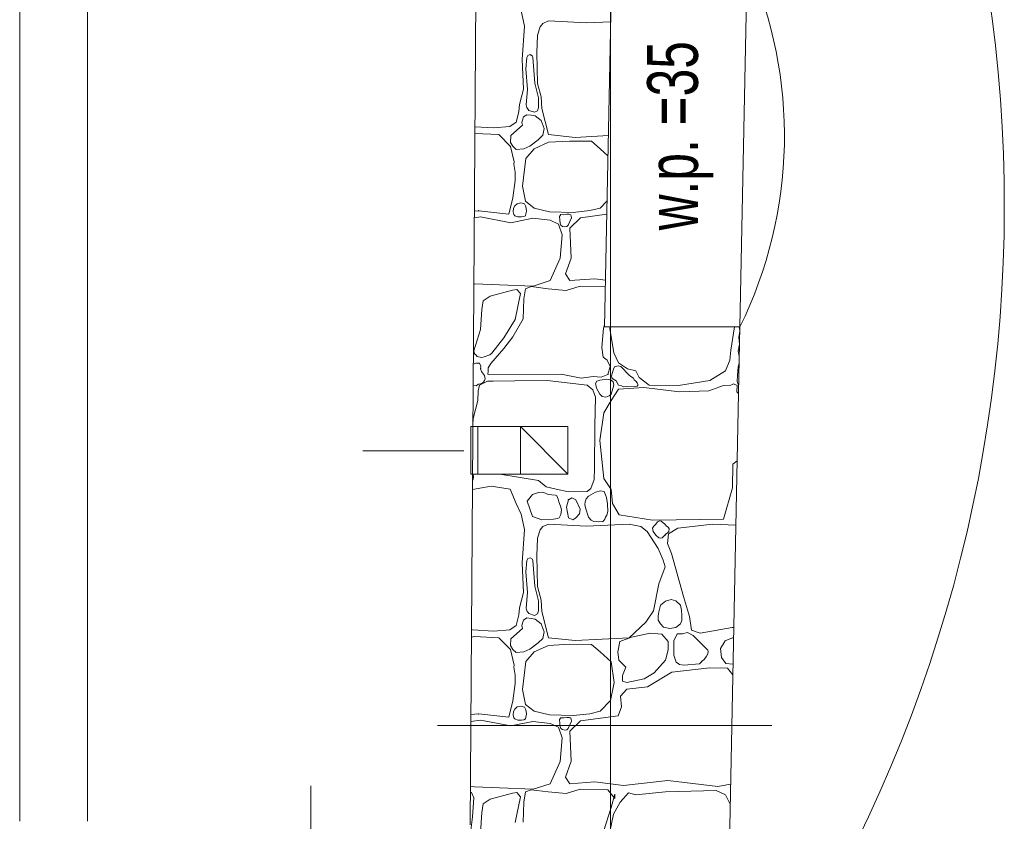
# Model space of a CAD drawing. Header units: millimetres. Extents: x -573548 to 674770, y -210017 to -47794.
# Tile 96 of 234: x 93052 to 95960, y -98148 to -95781. Entities that reach past the tile are written whole.
import ezdxf
from ezdxf.enums import TextEntityAlignment as Align

# ---------------------------------------------------------------- set-up
doc = ezdxf.new("R2010")
doc.units = ezdxf.units.MM
for name, color, linetype, lineweight in [('A.02 RZUT PIWNICY_is$0$_HATCH_Nr_pióra__18', 8, 'Continuous', 9), ('A.02 RZUT PIWNICY_is$0$DIM MALY_Nr_pióra__8', 8, 'Continuous', 9), ('A.02 RZUT PIWNICY_is$0$PARAPET_Nr_pióra__7', 8, 'Continuous', 9), ('A.02 RZUT PIWNICY_is$0$podciagi_Nr_pióra__1', 8, 'Continuous', 9), ('A.02 RZUT PIWNICY_is$0$strop_cieniej_Nr_pióra__1', 8, 'Continuous', 9), ('A.02 RZUT PIWNICY_is$0$strop_Nr_pióra__1', 8, 'Continuous', 9), ('A.02 RZUT PIWNICY_is$0$Structural - Bearing_Nr_pióra__1', 8, 'Continuous', 9), ('A.02 RZUT PIWNICY_is$0$Structural - Bearing_Nr_pióra__21', 8, 'Continuous', 9), ('A.02 RZUT PIWNICY_is$0$Structural - Grid', 8, 'Continuous', 9), ('A.02 RZUT PIWNICY_is$0$Structural - Grid_Nr_pióra__17', 8, 'Continuous', 9)]:
    doc.layers.add(name, color=color, linetype=linetype, lineweight=lineweight)
doc.styles.add('A.02 RZUT PIWNICY_is$0$STYL_AUTOMATYCZNY_1', font='arial.ttf')
doc.styles.add('A.02 RZUT PIWNICY_is$0$STYL_AUTOMATYCZNY_5', font='arial.ttf', dxfattribs={"width": 0.7})

# ---------------------------------------------------------------- blocks, each defined once
blk = doc.blocks.new('*X48648')
at = {"layer": 'A.02 RZUT PIWNICY_is$0$_HATCH_Nr_pióra__18'}
for p, q in [((95112.9, -95800.5), (95103.4, -95755.1)), ((95184.3, -95784.8), (95167.8, -95792.3)), ((95296.6, -95791), (95184.3, -95784.8)), ((95367.8, -95787.5), (95296.6, -95791)), ((95106.7, -95899.2), (95112.9, -95800.5)), ((95159.2, -95802.2), (95152.1, -95827)), ((95167.8, -95792.3), (95159.2, -95802.2)), ((95152.1, -95827), (95149.3, -95879)), ((95110, -95986.7), (95106.7, -95899.2)), ((95120.4, -95892.6), (95117.3, -95926.2)), ((95123.5, -95886.8), (95120.4, -95892.6)), ((95130.1, -95884.4), (95123.5, -95886.8)), ((95136.4, -95888.6), (95130.1, -95884.4)), ((95138.1, -95892.6), (95136.4, -95888.6)), ((95143.4, -95968.3), (95138.1, -95892.6)), ((95149.3, -95879), (95151.3, -95969.4)), ((95117.3, -95926.2), (95121.9, -95987.1)), ((95098.9, -96031.7), (95110, -95986.7)), ((95121.9, -95987.1), (95118.3, -96033.1)), ((95154.7, -96011.7), (95143.4, -95968.3)), ((95151.3, -95969.4), (95162.5, -96009)), ((95154.5, -96040.8), (95154.7, -96011.7)), ((95162.5, -96009), (95164.5, -96043.3)), ((95096.8, -96053.2), (95098.9, -96031.7)), ((95118.3, -96033.1), (95120.4, -96040.8)), ((95120.4, -96040.8), (95126.5, -96049.3)), ((95126.5, -96049.3), (95143.1, -96054.5)), ((95143.1, -96054.5), (95151.6, -96050.1)), ((95151.6, -96050.1), (95154.5, -96040.8)), ((95164.5, -96043.3), (95184.3, -96120.5)), ((95088.2, -96084.1), (95096.8, -96053.2)), ((95107.3, -96077.6), (95105, -96084.6)), ((95110.3, -96068.6), (95107.3, -96077.6)), ((95120.4, -96062), (95110.3, -96068.6)), ((95132.7, -96063.5), (95120.4, -96062)), ((95144.4, -96065.3), (95132.7, -96063.5)), ((95162.8, -96079.2), (95144.4, -96065.3)), ((95171.7, -96102.5), (95162.8, -96079.2)), ((94966.8, -96097.4), (95022.1, -96100.6)), ((95022.1, -96100.6), (95070, -96096.9)), ((95070, -96096.9), (95088.2, -96084.1)), ((95107.3, -96092.8), (95072.7, -96123.5)), ((95105, -96084.6), (95107.3, -96092.8)), ((95167, -96122.6), (95171.7, -96102.5)), ((94966.7, -96117.2), (95037, -96120.5)), ((95037, -96120.5), (95071.9, -96155.5)), ((95072.7, -96123.5), (95071.7, -96143.9)), ((95129.3, -96154.4), (95153.7, -96135.6)), ((95153.7, -96135.6), (95167, -96122.6)), ((95184.3, -96120.5), (95263.2, -96128.7)), ((95263.2, -96128.7), (95360.9, -96123.6)), ((95071.7, -96143.9), (95078.8, -96154.9)), ((95071.9, -96155.5), (95082.6, -96201.2)), ((95078.8, -96154.9), (95088.8, -96164.4)), ((95088.8, -96164.4), (95111.7, -96162.6)), ((95111.7, -96162.6), (95129.3, -96154.4)), ((95142.2, -96162.6), (95117.1, -96191)), ((95184.3, -96143.2), (95142.2, -96162.6)), ((95247.1, -96139.9), (95184.3, -96143.2)), ((95311.5, -96140.3), (95247.1, -96139.9)), ((95337.1, -96162.6), (95311.5, -96140.3)), ((95359.7, -96182.8), (95337.1, -96162.6)), ((95117.1, -96191), (95107.1, -96273.2)), ((95082.6, -96201.2), (95081.8, -96207.4)), ((95081.8, -96207.4), (95085.8, -96231)), ((95085.8, -96231), (95086.1, -96255.7)), ((95086.1, -96255.7), (95078.5, -96307.2)), ((95107.1, -96273.2), (95115.8, -96317.4)), ((95078.5, -96307.2), (95066.5, -96355.4)), ((95081, -96337.8), (95080.2, -96348.4)), ((95084.9, -96331), (95081, -96337.8)), ((95091.4, -96325), (95084.9, -96331)), ((95102.5, -96322.5), (95091.4, -96325)), ((95113.6, -96325.1), (95102.5, -96322.5)), ((95115.8, -96331), (95113.6, -96325.1)), ((95115.8, -96317.4), (95142.2, -96337.6)), ((95118.4, -96337.4), (95115.8, -96331)), ((95118.7, -96346.2), (95118.4, -96337.4)), ((95142.2, -96337.6), (95187.2, -96348.3)), ((95306.1, -96344.6), (95337.1, -96337.6)), ((95337.1, -96337.6), (95356.9, -96316.1)), ((94964.9, -96366.5), (94983.3, -96363.6)), ((94978.2, -96345.3), (94965.1, -96346.4)), ((95066.5, -96355.4), (94978.2, -96345.3)), ((94983.3, -96363.6), (95072.5, -96380.9)), ((95072.5, -96380.9), (95138.1, -96367.3)), ((95080.2, -96348.4), (95081.7, -96356.6)), ((95081.7, -96356.6), (95084.9, -96360.3)), ((95084.9, -96360.3), (95093.7, -96363.3)), ((95093.7, -96363.3), (95104.2, -96363.4)), ((95104.2, -96363.4), (95111, -96362.8)), ((95111, -96362.8), (95115.8, -96360.3)), ((95115.8, -96360.3), (95117.4, -96354.7)), ((95117.4, -96354.7), (95118.7, -96346.2)), ((95138.1, -96367.3), (95188.9, -96373.5)), ((95187.2, -96348.3), (95257, -96350.4)), ((95220.8, -96356.6), (95216.9, -96362.3)), ((95216.9, -96362.3), (95217.4, -96373.4)), ((95229.7, -96357.3), (95220.8, -96356.6)), ((95238.1, -96355.5), (95229.7, -96357.3)), ((95245, -96355.7), (95238.1, -96355.5)), ((95242, -96388.3), (95251.7, -96366.8)), ((95247.1, -96356.6), (95245, -96355.7)), ((95250.5, -96357.1), (95247.1, -96356.6)), ((95278.5, -96366.1), (95247.1, -96396.6)), ((95251.5, -96361.2), (95250.5, -96357.1)), ((95251.7, -96366.8), (95251.5, -96361.2)), ((95257, -96350.4), (95306.1, -96344.6)), ((95356.1, -96355.4), (95278.5, -96366.1)), ((95188.9, -96373.5), (95213.2, -96384.6)), ((95213.2, -96384.6), (95224, -96416.4)), ((95217.4, -96373.4), (95218.2, -96382.2)), ((95218.2, -96382.2), (95220.8, -96388.3)), ((95220.8, -96388.3), (95225.2, -96391.5)), ((95225.2, -96391.5), (95232.1, -96393)), ((95232.1, -96393), (95238.3, -96392)), ((95238.3, -96392), (95242, -96388.3)), ((95247.1, -96396.6), (95250.8, -96485)), ((95224, -96416.4), (95218.6, -96485.8)), ((95218.6, -96485.8), (95188.9, -96551.4)), ((95250.8, -96485), (95234.3, -96532)), ((95234.3, -96532), (95247.1, -96551.4)), ((94965.1, -96560.9), (94963.6, -96560.6)), ((95039, -96563.8), (94965.1, -96560.9)), ((95138.9, -96567.9), (95039, -96563.8)), ((95133.2, -96569.2), (95115.8, -96575.8)), ((95183.5, -96575.8), (95133.2, -96569.2)), ((95188.9, -96551.4), (95138.9, -96567.9)), ((95277.6, -96567.9), (95236.4, -96580.7)), ((95247.1, -96551.4), (95321, -96546)), ((95351.8, -96569), (95277.6, -96567.9)), ((95321, -96546), (95352.2, -96550)), ((94963.3, -96593.3), (94963.4, -96593.5)), ((94963.4, -96593.5), (94963.3, -96594.9)), ((95011.7, -96597.4), (94991.1, -96611.3)), ((95077.8, -96579.5), (95011.7, -96597.4)), ((95090.2, -96577.8), (95077.8, -96579.5)), ((95085.7, -96666.2), (95101.9, -96590.2)), ((95101.9, -96590.2), (95090.2, -96577.8)), ((95115.8, -96575.8), (95111.3, -96605.9)), ((95236.4, -96580.7), (95183.5, -96575.8)), ((94991.1, -96611.3), (94987, -96636.5)), ((95111.3, -96605.9), (95108.8, -96664.5)), ((94987, -96636.5), (94983.7, -96696.3)), ((95052.2, -96721.1), (95085.7, -96666.2)), ((95108.8, -96664.5), (95078.7, -96717.4)), ((95346.2, -96692.2), (95349.5, -96682)), ((95366.2, -96688.2), (95365.1, -96693)), ((95723, -96757.4), (95733.8, -96688.5)), ((95733.8, -96688.5), (95733.8, -96688.2)), ((95746.8, -96688.2), (95749.2, -96698.7)), ((94983.7, -96696.3), (94963.7, -96758.7)), ((95078.7, -96717.4), (95052.2, -96752)), ((95341.2, -96748.7), (95346.2, -96692.2)), ((95365.1, -96693), (95376.7, -96765.2)), ((95749.1, -96701.3), (95746.1, -96719.9)), ((95017.2, -96766.1), (95052.2, -96721.1)), ((95748, -96739.6), (95744.4, -96760.4)), ((95746.1, -96719.9), (95748, -96739.6)), ((94963.7, -96758.7), (94965.9, -96767.5)), ((94965.9, -96767.5), (94969.3, -96771)), ((94969.3, -96771), (94973, -96776)), ((94973, -96776), (94977.7, -96776.9)), ((94977.7, -96776.9), (94986.9, -96778.7)), ((94986.9, -96778.7), (94994.5, -96776.4)), ((94994.5, -96776.4), (95010.7, -96770.7)), ((95010.7, -96770.7), (95017.2, -96766.1)), ((95052.2, -96752), (95013.9, -96796.6)), ((95345.7, -96777.6), (95341.2, -96748.7)), ((95376.7, -96765.2), (95390.7, -96794.1)), ((95719.7, -96786.3), (95723, -96757.4)), ((95744.4, -96760.4), (95747.6, -96775.2)), ((94969.4, -96795.6), (94961.9, -96798.8)), ((94980.4, -96795.8), (94969.4, -96795.6)), ((94983.9, -96803.9), (94980.4, -96795.8)), ((94983.3, -96811.9), (94983.9, -96803.9)), ((95013.9, -96796.6), (95006.4, -96809.2)), ((95357.3, -96786.7), (95345.7, -96777.6)), ((95366, -96805.7), (95357.3, -96786.7)), ((95359.4, -96828.4), (95366, -96805.7)), ((95379.3, -96806.5), (95375.6, -96812.8)), ((95389.4, -96803), (95379.3, -96806.5)), ((95398.1, -96805.6), (95389.4, -96803)), ((95390.7, -96794.1), (95417.6, -96811.9)), ((95422.4, -96831.2), (95398.1, -96805.6)), ((95706.5, -96818.5), (95719.7, -96786.3)), ((95744.2, -96806.4), (95742.4, -96831.6)), ((95747.2, -96795.6), (95744.2, -96806.4)), ((94986.2, -96820.1), (94983.3, -96811.9)), ((94994.9, -96831.7), (94986.2, -96820.1)), ((94997.4, -96842), (94994.9, -96831.7)), ((95005.5, -96819.6), (95005.4, -96827.8)), ((95005.4, -96827.8), (95009.7, -96828.4)), ((95006.4, -96809.2), (95005.5, -96819.6)), ((95009.7, -96828.4), (95221.1, -96828)), ((95221.1, -96828), (95280.9, -96839.5)), ((95280.9, -96839.5), (95316.4, -96834.6)), ((95316.4, -96834.6), (95340, -96837.1)), ((95340, -96837.1), (95359.4, -96828.4)), ((95375.6, -96812.8), (95370.4, -96833.3)), ((95370.4, -96833.3), (95370.7, -96838.4)), ((95417.6, -96811.9), (95442.3, -96818.5)), ((95427.5, -96835), (95422.4, -96831.2)), ((95434.7, -96839.6), (95427.5, -96835)), ((95442.3, -96818.5), (95451.8, -96837.9)), ((95660.3, -96847), (95706.5, -96818.5)), ((95742.4, -96831.6), (95741.5, -96849.4)), ((94961.4, -96860.6), (94970.8, -96862.6)), ((94970.8, -96862.6), (94977.4, -96857.8)), ((94980.8, -96860.2), (94976.1, -96876.8)), ((94977.4, -96857.8), (94983.3, -96856.1)), ((95003.5, -96848.7), (94980.8, -96860.2)), ((94983.3, -96856.1), (94992.5, -96851.1)), ((94992.5, -96851.1), (94995.4, -96846.8)), ((94995.4, -96846.8), (94997.4, -96842)), ((95015, -96848.1), (95003.5, -96848.7)), ((95020.5, -96849), (95015, -96848.1)), ((95084.4, -96847.4), (95020.5, -96849)), ((95179.8, -96847), (95084.4, -96847.4)), ((95298.7, -96860.2), (95179.8, -96847)), ((95314.6, -96874.2), (95298.7, -96860.2)), ((95327.3, -96848.7), (95322.7, -96855.4)), ((95322.7, -96855.4), (95325.6, -96869.5)), ((95335.8, -96845.3), (95327.3, -96848.7)), ((95356.8, -96843.1), (95335.8, -96845.3)), ((95369.3, -96845.3), (95356.8, -96843.1)), ((95375.3, -96851), (95369.3, -96845.3)), ((95369.3, -96886.6), (95376.8, -96860)), ((95370.7, -96838.4), (95373.9, -96841.3)), ((95373.9, -96841.3), (95384, -96847.4)), ((95376.8, -96860), (95375.3, -96851)), ((95384, -96847.4), (95390.5, -96860.7)), ((95390.5, -96860.7), (95399.8, -96862.7)), ((95399.8, -96862.7), (95405.4, -96864.9)), ((95405.4, -96864.9), (95413.6, -96864.4)), ((95413.6, -96864.4), (95445.9, -96863.5)), ((95437.2, -96844.2), (95434.7, -96839.6)), ((95442.4, -96848.6), (95437.2, -96844.2)), ((95446.1, -96853.9), (95442.4, -96848.6)), ((95445.9, -96863.5), (95448.3, -96861.6)), ((95448.2, -96858.4), (95446.1, -96853.9)), ((95448.3, -96861.6), (95448.2, -96858.4)), ((95451.8, -96837.9), (95481.1, -96860.6)), ((95481.1, -96860.6), (95567.8, -96861.4)), ((95567.8, -96861.4), (95660.3, -96847)), ((95701.2, -96861.8), (95657.8, -96876.7)), ((95722.9, -96860.4), (95701.2, -96861.8)), ((95730.3, -96856.6), (95722.9, -96860.4)), ((95740.9, -96861.1), (95730.3, -96856.6)), ((95740.4, -96879.6), (95740.9, -96861.1)), ((95741.5, -96849.4), (95744.4, -96858.6)), ((95744.4, -96858.6), (95745.9, -96859.4)), ((94976.1, -96876.8), (94975.6, -96905.3)), ((95323.1, -96895.9), (95314.6, -96874.2)), ((95325.6, -96869.5), (95335.8, -96886.6)), ((95335.8, -96886.6), (95342.6, -96894.3)), ((95353.4, -96895.5), (95363.5, -96892.2)), ((95363.5, -96892.2), (95369.3, -96886.6)), ((95390.7, -96871.7), (95369.3, -96906)), ((95465.9, -96867.6), (95390.7, -96871.7)), ((95570.7, -96879.6), (95465.9, -96867.6)), ((95657.8, -96876.7), (95570.7, -96879.6)), ((95745.4, -96884.9), (95740.4, -96879.6)), ((94975.6, -96905.3), (94961.9, -96958.8)), ((95320.9, -96980), (95323.1, -96895.9)), ((95342.6, -96894.3), (95353.4, -96895.5)), ((95369.3, -96906), (95347.8, -96942.3)), ((95347.8, -96942.3), (95335.8, -97023.7)), ((94961.9, -96958.8), (94960.6, -96978.7)), ((95319.6, -97105.6), (95320.9, -96980)), ((95335.8, -97023.7), (95347.4, -97136.3)), ((95727.2, -97163.2), (95728.8, -97093.4)), ((95728.8, -97093.4), (95741.3, -97084.2)), ((94962.9, -97131.2), (94961.6, -97122.9)), ((95039.9, -97122.9), (95154.2, -97142.3)), ((95318.8, -97139.2), (95319.6, -97105.6)), ((94959.4, -97142.6), (94961.8, -97139)), ((94961.8, -97139), (94962.9, -97131.2)), ((95154.2, -97142.3), (95177.1, -97160.5)), ((95308.8, -97165.4), (95318.8, -97139.2)), ((95347.4, -97136.3), (95368.9, -97168.1)), ((95014.3, -97158.6), (94959.3, -97168.9)), ((95071.2, -97167.7), (95014.3, -97158.6)), ((95088.2, -97209.8), (95071.2, -97167.7)), ((95136.5, -97183), (95121.2, -97202.4)), ((95154.1, -97177), (95136.5, -97183)), ((95167.4, -97176), (95154.1, -97177)), ((95170.3, -97177.3), (95167.4, -97176)), ((95183.5, -97183), (95170.3, -97177.3)), ((95177.1, -97160.5), (95206.8, -97167.4)), ((95205.1, -97185.5), (95183.5, -97183)), ((95206.8, -97167.4), (95243.5, -97175.7)), ((95243.5, -97175.7), (95298.7, -97173.9)), ((95298.7, -97173.9), (95308.8, -97165.4)), ((95323.2, -97175.9), (95302, -97188.4)), ((95337.8, -97172.6), (95323.2, -97175.9)), ((95348.1, -97174.1), (95337.8, -97172.6)), ((95352.3, -97184.2), (95348.1, -97174.1)), ((95355.3, -97192), (95352.3, -97184.2)), ((95368.9, -97168.1), (95373, -97209.8)), ((95701.2, -97255.6), (95727.2, -97163.2)), ((95103.4, -97240.8), (95088.2, -97209.8)), ((95121.2, -97202.4), (95136.5, -97248.6)), ((95209.1, -97187.5), (95205.1, -97185.5)), ((95213, -97196.7), (95209.1, -97187.5)), ((95214.5, -97204.5), (95213, -97196.7)), ((95219.7, -97218), (95214.5, -97204.5)), ((95243, -97198.7), (95237.6, -97220.6)), ((95253.1, -97193.3), (95243, -97198.7)), ((95264.8, -97198.7), (95253.1, -97193.3)), ((95278, -97226.8), (95264.8, -97198.7)), ((95292.6, -97204.4), (95291.3, -97213.2)), ((95291.3, -97213.2), (95292.9, -97223)), ((95295.2, -97195.5), (95292.6, -97204.4)), ((95302, -97188.4), (95295.2, -97195.5)), ((95358.8, -97210.8), (95355.3, -97192)), ((95359.8, -97233), (95358.8, -97210.8)), ((95373, -97209.8), (95392.4, -97243.7)), ((95112.9, -97286.2), (95103.4, -97240.8)), ((95217.8, -97248.6), (95220.1, -97242)), ((95222.3, -97228), (95219.7, -97218)), ((95220.1, -97242), (95222.3, -97228)), ((95237.6, -97220.6), (95243, -97252.3)), ((95264.8, -97252.3), (95276, -97240)), ((95276, -97240), (95278, -97226.8)), ((95292.9, -97223), (95302, -97250.3)), ((95356, -97243.9), (95359.8, -97233)), ((95136.5, -97248.6), (95164.5, -97258.1)), ((95164.5, -97258.1), (95198.4, -97256.1)), ((95184.3, -97270.5), (95167.8, -97277.9)), ((95296.6, -97276.7), (95184.3, -97270.5)), ((95198.4, -97256.1), (95210.3, -97254)), ((95210.3, -97254), (95216.1, -97251.7)), ((95216.1, -97251.7), (95217.8, -97248.6)), ((95243, -97252.3), (95256, -97257.8)), ((95256, -97257.8), (95264.8, -97252.3)), ((95422.4, -97270.5), (95296.6, -97276.7)), ((95302, -97250.3), (95309.7, -97258.6)), ((95309.7, -97258.6), (95318.4, -97263.3)), ((95318.4, -97263.3), (95330.8, -97263.4)), ((95330.8, -97263.4), (95344.5, -97263.1)), ((95344.5, -97263.1), (95347.3, -97259.8)), ((95347.3, -97259.8), (95350.3, -97255.8)), ((95350.3, -97255.8), (95352.3, -97250.3)), ((95352.3, -97250.3), (95356, -97243.9)), ((95392.4, -97243.7), (95491, -97258.9)), ((95456.8, -97277.9), (95422.4, -97270.5)), ((95491, -97258.9), (95701.2, -97255.6)), ((95501, -97270.5), (95495, -97276.6)), ((95506.5, -97263.4), (95501, -97270.5)), ((95511.8, -97261.2), (95506.5, -97263.4)), ((95517.1, -97262.3), (95511.8, -97261.2)), ((95527.8, -97270.5), (95517.1, -97262.3)), ((95532.4, -97277), (95527.8, -97270.5)), ((95668.1, -97270.5), (95566.2, -97282.5)), ((95737.4, -97274), (95668.1, -97270.5)), ((95106.7, -97384.9), (95112.9, -97286.2)), ((95159.2, -97287.8), (95152.1, -97312.6)), ((95167.8, -97277.9), (95159.2, -97287.8)), ((95475.8, -97292.8), (95456.8, -97277.9)), ((95508.4, -97342.7), (95475.8, -97292.8)), ((95495, -97276.6), (95491.5, -97282.1)), ((95491.5, -97282.1), (95493.3, -97292.5)), ((95493.3, -97292.5), (95501, -97303.5)), ((95527.8, -97303.5), (95539.6, -97292.1)), ((95537.3, -97279.6), (95532.4, -97277)), ((95538.5, -97299), (95535.6, -97328.3)), ((95540.4, -97284.9), (95537.3, -97279.6)), ((95566.2, -97282.5), (95538.5, -97299)), ((95539.6, -97292.1), (95540.4, -97284.9)), ((95152.1, -97312.6), (95149.3, -97364.6)), ((95501, -97303.5), (95510.3, -97310.9)), ((95510.3, -97310.9), (95515, -97312.3)), ((95515, -97312.3), (95519.9, -97310.8)), ((95519.9, -97310.8), (95523.3, -97307.3)), ((95523.3, -97307.3), (95527.8, -97303.5)), ((95535.6, -97328.3), (95547.4, -97357.6)), ((95522.8, -97376.6), (95508.4, -97342.7)), ((95547.4, -97357.6), (95583.1, -97483.9)), ((95110, -97472.4), (95106.7, -97384.9)), ((95120.4, -97378.3), (95117.3, -97411.9)), ((95123.5, -97372.4), (95120.4, -97378.3)), ((95130.1, -97370), (95123.5, -97372.4)), ((95136.4, -97374.2), (95130.1, -97370)), ((95138.1, -97378.3), (95136.4, -97374.2)), ((95143.4, -97454), (95138.1, -97378.3)), ((95149.3, -97364.6), (95151.3, -97455)), ((95528.6, -97396.4), (95522.8, -97376.6)), ((95117.3, -97411.9), (95121.9, -97472.7)), ((95509.6, -97447.2), (95528.6, -97396.4)), ((95098.9, -97517.4), (95110, -97472.4)), ((95121.9, -97472.7), (95118.3, -97518.7)), ((95154.7, -97497.4), (95143.4, -97454)), ((95151.3, -97455), (95162.5, -97494.7)), ((95493.9, -97526.4), (95509.6, -97447.2)), ((95154.5, -97526.4), (95154.7, -97497.4)), ((95162.5, -97494.7), (95164.5, -97528.9)), ((95529.4, -97498.1), (95514.8, -97510)), ((95546.4, -97493.2), (95529.4, -97498.1)), ((95560.2, -97497.4), (95546.4, -97493.2)), ((95573.5, -97510), (95560.2, -97497.4)), ((95583.1, -97483.9), (95600.4, -97543.4)), ((95096.8, -97538.8), (95098.9, -97517.4)), ((95118.3, -97518.7), (95120.4, -97526.4)), ((95120.4, -97526.4), (95126.5, -97535)), ((95151.6, -97535.8), (95154.5, -97526.4)), ((95164.5, -97528.9), (95184.3, -97606.1)), ((95471.6, -97559.9), (95493.9, -97526.4)), ((95510.1, -97529.5), (95508.2, -97541.6)), ((95514.8, -97510), (95510.1, -97529.5)), ((95577.3, -97524.4), (95573.5, -97510)), ((95577.8, -97540), (95577.3, -97524.4)), ((95088.2, -97569.8), (95096.8, -97538.8)), ((95110.3, -97554.2), (95107.3, -97563.2)), ((95120.4, -97547.6), (95110.3, -97554.2)), ((95132.7, -97549.1), (95120.4, -97547.6)), ((95126.5, -97535), (95143.1, -97540.1)), ((95144.4, -97551), (95132.7, -97549.1)), ((95143.1, -97540.1), (95151.6, -97535.8)), ((95162.8, -97564.8), (95144.4, -97551)), ((95422.4, -97606.1), (95471.6, -97559.9)), ((95508.2, -97541.6), (95508, -97554)), ((95508, -97554), (95514.8, -97565.2)), ((95573.5, -97565.2), (95577.9, -97555)), ((95577.9, -97555), (95577.8, -97540)), ((95600.4, -97543.4), (95606.2, -97584.2)), ((94956.3, -97581.5), (94959.4, -97582.6)), ((94959.4, -97582.6), (95022.1, -97586.3)), ((95022.1, -97586.3), (95070, -97582.6)), ((95070, -97582.6), (95088.2, -97569.8)), ((95107.3, -97578.5), (95072.7, -97609.2)), ((95107.3, -97563.2), (95105, -97570.3)), ((95105, -97570.3), (95107.3, -97578.5)), ((95171.7, -97588.2), (95162.8, -97564.8)), ((95167, -97608.3), (95171.7, -97588.2)), ((95514.8, -97565.2), (95523.5, -97574.6)), ((95523.5, -97574.6), (95542.1, -97579.2)), ((95542.1, -97579.2), (95559.8, -97575.8)), ((95559.8, -97575.8), (95573.5, -97565.2)), ((95594.3, -97591), (95579.9, -97594.7)), ((95611.6, -97599.5), (95594.3, -97591)), ((95606.2, -97584.2), (95632.2, -97592.9)), ((95632.2, -97592.9), (95726.3, -97575.6)), ((95726.3, -97575.6), (95731.3, -97575.7)), ((94956.2, -97604.2), (94965.1, -97602.8)), ((94965.1, -97602.8), (95037, -97606.1)), ((95037, -97606.1), (95071.9, -97641.2)), ((95072.7, -97609.2), (95071.7, -97629.5)), ((95153.7, -97621.3), (95167, -97608.3)), ((95184.3, -97606.1), (95263.2, -97614.4)), ((95263.2, -97614.4), (95422.4, -97606.1)), ((95394.9, -97617.7), (95388.6, -97647.6)), ((95429.1, -97604), (95394.9, -97617.7)), ((95484, -97592.5), (95429.1, -97604)), ((95519.1, -97595.4), (95484, -97592.5)), ((95537.7, -97616.8), (95519.1, -97595.4)), ((95537.3, -97641.6), (95537.7, -97616.8)), ((95554.4, -97614.8), (95553.8, -97657.3)), ((95563.7, -97594.1), (95554.4, -97614.8)), ((95579.9, -97594.7), (95563.7, -97594.1)), ((95654.5, -97642.4), (95611.6, -97599.5)), ((95705.7, -97615.6), (95691.9, -97637.9)), ((95727.2, -97606.5), (95705.7, -97615.6)), ((95730.6, -97606.4), (95727.2, -97606.5)), ((95071.7, -97629.5), (95078.8, -97640.5)), ((95071.9, -97641.2), (95082.6, -97686.8)), ((95078.8, -97640.5), (95088.8, -97650)), ((95088.8, -97650), (95111.7, -97648.2)), ((95111.7, -97648.2), (95129.3, -97640.1)), ((95142.2, -97648.2), (95117.1, -97676.7)), ((95129.3, -97640.1), (95153.7, -97621.3)), ((95184.3, -97628.8), (95142.2, -97648.2)), ((95247.1, -97625.5), (95184.3, -97628.8)), ((95311.5, -97625.9), (95247.1, -97625.5)), ((95337.1, -97648.2), (95311.5, -97625.9)), ((95369.3, -97677.1), (95337.1, -97648.2)), ((95388.6, -97647.6), (95392, -97672.6)), ((95530.1, -97672.3), (95537.3, -97641.6)), ((95656.1, -97646.8), (95654.5, -97642.4)), ((95655.1, -97653.8), (95656.1, -97646.8)), ((95691.9, -97637.9), (95694.6, -97664.7)), ((95117.1, -97676.7), (95107.1, -97758.8)), ((95377.9, -97738.6), (95369.3, -97677.1)), ((95392, -97672.6), (95412.6, -97692.8)), ((95496, -97710.1), (95530.1, -97672.3)), ((95553.8, -97657.3), (95561.3, -97678.1)), ((95561.3, -97678.1), (95570.9, -97685.1)), ((95630.2, -97683), (95636.5, -97676)), ((95636.4, -97676.3), (95643.4, -97670.1)), ((95643.4, -97670.1), (95650.3, -97660.8)), ((95650.3, -97660.8), (95655.1, -97653.8)), ((95694.6, -97664.7), (95707.8, -97681.7)), ((95082.6, -97686.8), (95081.8, -97693.1)), ((95081.8, -97693.1), (95085.8, -97716.6)), ((95412.6, -97692.8), (95402.3, -97717.2)), ((95548.4, -97707.7), (95476.2, -97751.4)), ((95660.7, -97695.3), (95548.4, -97707.7)), ((95570.9, -97685.1), (95583.9, -97687.4)), ((95583.9, -97687.4), (95630.2, -97683)), ((95712.3, -97696.1), (95660.7, -97695.3)), ((95707.8, -97681.7), (95729, -97683.8)), ((95728.4, -97715.6), (95712.3, -97696.1)), ((95085.8, -97716.6), (95086.1, -97741.3)), ((95402.3, -97717.2), (95402.7, -97734.5)), ((95402.7, -97734.5), (95415.9, -97738.2)), ((95415.9, -97738.2), (95466.3, -97727.1)), ((95466.3, -97727.1), (95496, -97710.1)), ((95086.1, -97741.3), (95078.5, -97792.8)), ((95107.1, -97758.8), (95115.8, -97803)), ((95366.8, -97791), (95377.9, -97738.6)), ((95415.9, -97758.4), (95396.5, -97778.2)), ((95476.2, -97751.4), (95415.9, -97758.4)), ((95078.5, -97792.8), (95066.5, -97841.1)), ((95337.1, -97823.2), (95366.8, -97791)), ((95396.5, -97778.2), (95399.4, -97810.4)), ((95081, -97823.5), (95080.2, -97834.1)), ((95084.9, -97816.6), (95081, -97823.5)), ((95091.4, -97810.6), (95084.9, -97816.6)), ((95102.5, -97808.2), (95091.4, -97810.6)), ((95113.6, -97810.7), (95102.5, -97808.2)), ((95115.8, -97816.6), (95113.6, -97810.7)), ((95115.8, -97803), (95142.2, -97823.2)), ((95118.4, -97823), (95115.8, -97816.6)), ((95118.7, -97831.9), (95118.4, -97823)), ((95142.2, -97823.2), (95187.2, -97834)), ((95306.1, -97830.3), (95337.1, -97823.2)), ((95399.4, -97810.4), (95389.9, -97836.5)), ((94954.4, -97853.8), (94983.3, -97849.3)), ((94978.2, -97831), (94954.6, -97833)), ((95066.5, -97841.1), (94978.2, -97831)), ((94983.3, -97849.3), (95072.5, -97866.6)), ((95072.5, -97866.6), (95138.1, -97853)), ((95080.2, -97834.1), (95081.7, -97842.3)), ((95081.7, -97842.3), (95084.9, -97845.9)), ((95084.9, -97845.9), (95093.7, -97849)), ((95093.7, -97849), (95104.2, -97849.1)), ((95104.2, -97849.1), (95111, -97848.4)), ((95111, -97848.4), (95115.8, -97845.9)), ((95115.8, -97845.9), (95117.4, -97840.4)), ((95117.4, -97840.4), (95118.7, -97831.9)), ((95138.1, -97853), (95188.9, -97859.2)), ((95187.2, -97834), (95257, -97836)), ((95220.8, -97842.3), (95216.9, -97848)), ((95216.9, -97848), (95217.4, -97859)), ((95229.7, -97843), (95220.8, -97842.3)), ((95238.1, -97841.2), (95229.7, -97843)), ((95245, -97841.4), (95238.1, -97841.2)), ((95242, -97874), (95251.7, -97852.5)), ((95247.1, -97842.3), (95245, -97841.4)), ((95250.5, -97842.7), (95247.1, -97842.3)), ((95278.5, -97851.7), (95247.1, -97882.3)), ((95251.5, -97846.8), (95250.5, -97842.7)), ((95251.7, -97852.5), (95251.5, -97846.8)), ((95257, -97836), (95306.1, -97830.3)), ((95389.9, -97836.5), (95278.5, -97851.7)), ((95188.9, -97859.2), (95213.2, -97870.3)), ((95213.2, -97870.3), (95224, -97902.1)), ((95217.4, -97859), (95218.2, -97867.8)), ((95218.2, -97867.8), (95220.8, -97874)), ((95220.8, -97874), (95225.2, -97877.2)), ((95225.2, -97877.2), (95232.1, -97878.6)), ((95232.1, -97878.6), (95238.3, -97877.7)), ((95238.3, -97877.7), (95242, -97874)), ((95247.1, -97882.3), (95250.8, -97970.6)), ((95224, -97902.1), (95218.6, -97971.4)), ((95218.6, -97971.4), (95188.9, -98037.1)), ((95250.8, -97970.6), (95234.3, -98017.7)), ((95234.3, -98017.7), (95247.1, -98037.1)), ((95406, -98042.4), (95536.5, -98027.6)), ((95536.5, -98027.6), (95684.2, -98045.3)), ((94965.1, -98046.6), (94953.1, -98044)), ((95039, -98049.5), (94965.1, -98046.6)), ((95138.9, -98053.6), (95039, -98049.5)), ((95133.2, -98054.8), (95115.8, -98061.4)), ((95183.5, -98061.4), (95133.2, -98054.8)), ((95188.9, -98037.1), (95138.9, -98053.6)), ((95277.6, -98053.6), (95236.4, -98066.4)), ((95247.1, -98037.1), (95321, -98031.7)), ((95359.4, -98054.8), (95277.6, -98053.6)), ((95321, -98031.7), (95406, -98042.4)), ((95379.6, -98080.8), (95359.4, -98054.8)), ((95678.9, -98056.9), (95529.4, -98060.6)), ((95706.5, -98070.1), (95678.9, -98056.9)), ((95684.2, -98045.3), (95721.8, -98038.7)), ((94952.9, -98062.6), (94956.8, -98062.7)), ((94956.8, -98062.7), (94963.4, -98079.2)), ((94963.4, -98079.2), (94959.7, -98134.9)), ((95011.7, -98083), (94991.1, -98096.9)), ((95077.8, -98065.1), (95011.7, -98083)), ((95090.2, -98063.5), (95077.8, -98065.1)), ((95085.7, -98151.8), (95101.9, -98075.9)), ((95101.9, -98075.9), (95090.2, -98063.5)), ((95115.8, -98061.4), (95111.3, -98091.6)), ((95236.4, -98066.4), (95183.5, -98061.4)), ((95368.9, -98107.7), (95380, -98067.6)), ((95380, -98067.6), (95379.6, -98080.8)), ((95420, -98063.9), (95396.1, -98091.2)), ((95442.3, -98070.1), (95420, -98063.9)), ((95529.4, -98060.6), (95442.3, -98070.1)), ((95720.6, -98097), (95706.5, -98070.1)), ((94991.1, -98096.9), (94987, -98122.1)), ((95111.3, -98091.6), (95108.8, -98150.2)), ((95346.2, -98177.8), (95368.9, -98107.7)), ((95396.1, -98091.2), (95376.3, -98127.1)), ((94959.7, -98134.9), (94952.3, -98190)), ((94987, -98122.1), (94983.7, -98182)), ((95376.3, -98127.1), (95365.1, -98178.7))]:
    blk.add_line(p, q, dxfattribs=at)
for p in [(94978.2, -96345.3), (94983.3, -96811.9), (95359.4, -96828.4), (95243, -97198.7), (95264.8, -97252.3), (95527.8, -97303.5), (94978.2, -97831)]:
    blk.add_point(p, dxfattribs=at)
blk = doc.blocks.new('A.02 RZUT PIWNICY_is$0$Wypełnienie_27_1')
at = {"layer": 'A.02 RZUT PIWNICY_is$0$_HATCH_Nr_pióra__18'}
blk.add_blockref('*X48648', (0, 0), dxfattribs=at)
blk = doc.blocks.new('A.02 RZUT PIWNICY_is$0$Standardowy znacznik osi')
at = {"layer": 'A.02 RZUT PIWNICY_is$0$Structural - Grid_Nr_pióra__17'}
blk.add_line((1000, 0), (17855.4, 0), dxfattribs=at)
at = {"layer": 'A.02 RZUT PIWNICY_is$0$Structural - Grid_Nr_pióra__17', "style": 'A.02 RZUT PIWNICY_is$0$STYL_AUTOMATYCZNY_1'}
for tag, p in [('AC_MarkerText_1_0', (5, -80)), ('AC_MarkerText_1_1', (19360.4, -80))]:
    blk.add_attdef(tag, text='', height=350, rotation=270, dxfattribs=at).set_placement(p, align=Align.TOP_CENTER)
blk = doc.blocks.new('A.02 RZUT PIWNICY_is')
at = {"layer": 'A.02 RZUT PIWNICY_is$0$DIM MALY_Nr_pióra__8'}
for p, q in [((94856.5, -97865.2), (95844, -97865.2)), ((94482.4, -98043.8), (94482.4, -101105.4))]:
    blk.add_line(p, q, dxfattribs=at)
at = {"layer": 'A.02 RZUT PIWNICY_is$0$podciagi_Nr_pióra__1'}
blk.add_line((95771.5, -95608.2), (95749.4, -96688.2), dxfattribs=at)
at = {"layer": 'A.02 RZUT PIWNICY_is$0$strop_cieniej_Nr_pióra__1'}
for p, q in [((93622.4, -98148.1), (93622.4, -93557.8)), ((93822.4, -98148.1), (93822.4, -93557.8))]:
    blk.add_line(p, q, dxfattribs=at)
at = {"layer": 'A.02 RZUT PIWNICY_is$0$strop_Nr_pióra__1'}
for centre, radius, start, end in [((92275.6, -96331), 4254.7, 323.7603, 33.8957), ((94608, -96124.6), 1272.9, 333.7211, 23.9349)]:
    blk.add_arc(centre, radius, start, end, dxfattribs=at)
at = {"layer": 'A.02 RZUT PIWNICY_is$0$Structural - Bearing_Nr_pióra__1'}
for q in [(95241.7, -97122.9), (95101.7, -97122.9)]:
    blk.add_line((95101.7, -96982.9), q, dxfattribs=at)
blk.add_lwpolyline([(94955.1, -97122.9), (94975.1, -97122.9), (94975.1, -96982.9), (94955.1, -96982.9)], close=True, dxfattribs=at)
blk.add_lwpolyline([(94934.4, -97054.6), (94783.7, -97054.6), (94636, -97054.6)], dxfattribs=at)
at = {"layer": 'A.02 RZUT PIWNICY_is$0$Structural - Bearing_Nr_pióra__21'}
for p, q in [((94952.3, -98158.1), (94982.4, -93907.8)), ((95349.3, -96688.2), (95371.4, -95608.2)), ((95749.4, -96688.2), (95349.3, -96688.2)), ((95705.3, -98846.2), (95749.4, -96688.2)), ((95241.7, -96982.9), (94961.7, -96982.9)), ((95241.7, -97122.9), (95241.7, -96982.9)), ((94961.7, -97122.9), (95241.7, -97122.9)), ((95241.7, -97122.9), (94961.7, -97122.9))]:
    blk.add_line(p, q, dxfattribs=at)
at = {"layer": 'A.02 RZUT PIWNICY_is$0$_HATCH_Nr_pióra__18'}
blk.add_blockref('A.02 RZUT PIWNICY_is$0$Wypełnienie_27_1', (0, 0), dxfattribs=at)
at = {"layer": 'A.02 RZUT PIWNICY_is$0$Structural - Grid', "zscale": 1000, "rotation": 90}
blk.add_blockref('A.02 RZUT PIWNICY_is$0$Standardowy znacznik osi', (95367.3, -108395.1), dxfattribs=at)
at = {"layer": 'A.02 RZUT PIWNICY_is$0$PARAPET_Nr_pióra__7', "insert": (95573, -96123.9), "char_height": 150, "attachment_point": 5, "rotation": 90, "style": 'A.02 RZUT PIWNICY_is$0$STYL_AUTOMATYCZNY_5'}
blk.add_mtext('\\A1;{\\pqc;\\fArial|b0|i0|c238|p0;\\W0.700000;w.p. =35}', dxfattribs=at)

msp = doc.modelspace()

# ---------------------------------------------------------------- block references
at = {"ltscale": 10}
msp.add_blockref('A.02 RZUT PIWNICY_is', (-570.2, 0), dxfattribs=at)

doc.saveas('drawing.dxf')
